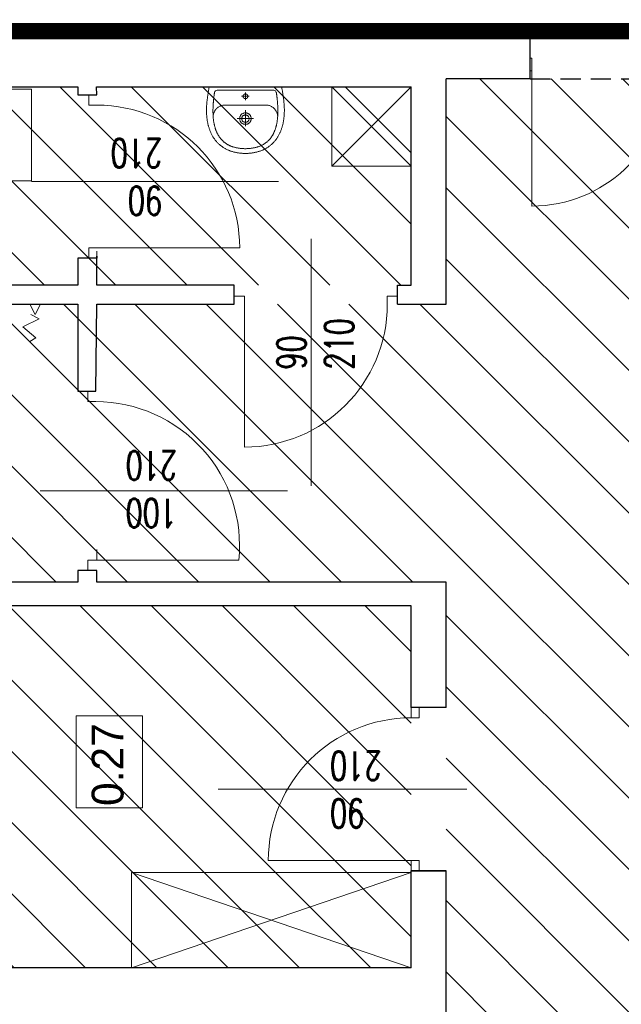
# Model space of a CAD drawing. Header units: millimetres. Extents: x -2948 to 78628, y 64669 to 215420.
# Tile 212 of 256: x 55767 to 56146, y 146529 to 147149. Entities that reach past the tile are written whole.
import ezdxf

# ---------------------------------------------------------------- set-up
doc = ezdxf.new("R2010")
doc.units = ezdxf.units.MM
doc.linetypes.add('B0301', pattern=[25, 12.5, -6.25, 0, -6.25])
doc.linetypes.add('HIDDEN', pattern=[9.525, 6.35, -3.175])
for name, color, linetype in [('_POMOCNICZE', 252, 'Continuous'), ('C--L99b', 1, 'Continuous'), ('pomocnicza', 4, 'Continuous')]:
    doc.layers.add(name, color=color, linetype=linetype)
for name, color, linetype, lineweight in [('meble', 3, 'Continuous', 5), ('meble inst', 240, 'Continuous', 5), ('NOWE SCIANY', 3, 'Continuous', 13), ('OPIS', 2, 'Continuous', 13), ('P_POMOC', 1, 'Continuous', 5), ('pomiwszczenia', 95, 'Continuous', 20), ('SCIANY', 7, 'Continuous', 30), ('STOLARKA', 3, 'Continuous', 13), ('WYMIAR', 5, 'Continuous', 13), ('WYPOSAZENIE_SANITARNE', 122, 'Continuous', 5), ('ŚCIANY', 7, 'Continuous', 30)]:
    doc.layers.add(name, color=color, linetype=linetype, lineweight=lineweight)
doc.styles.add('style2', font='romans.shx', dxfattribs={"width": 0.7})
doc.dimstyles.new('100', dxfattribs={"dimscale": 80, "dimtxt": 0.2, "dimasz": 0.2, "dimexe": 1.25, "dimexo": 0.625, "dimgap": 0.05, "dimtad": 1, "dimdec": 0, "dimdsep": 46, "dimlunit": 6, "dimtxsty": 'style2', "dimblk1": 'TICK', "dimblk2": 'TICK', "dimsah": 1, "dimcen": 0.2, "dimse1": 1, "dimse2": 1, "dimclrd": 256, "dimclrt": 2, "dimadec": 0, "dimazin": 0, "dimtfac": 1, "dimtdec": 0, "dimtix": 1, "dimtmove": 1, "dimatfit": 0, "dimldrblk": 'DOTSMALL', "dimfxl": 1, "dimtolj": 1, "dimtzin": 0, "dimarcsym": 0})
pattern_1 = [(135, (659746.15, 586523.536), (-22.4506403, -22.4506403), [])]

# ---------------------------------------------------------------- blocks, each defined once
blk = doc.blocks.new('G$C3D992CB9')
at = {"layer": 'STOLARKA'}
for p, q in [((22, 172), (22, 171)), ((22, 171), (30, 171)), ((30, 172), (30, 171)), ((22, 1), (30, 1)), ((22, 1), (22, 0)), ((30, 1), (30, 0))]:
    blk.add_line(p, q, dxfattribs=at)
at = {"layer": 'STOLARKA', "ltscale": 2}
for p, q in [((30, 171), (115.15, 171)), ((30, 1), (115.15, 1))]:
    blk.add_line(p, q, dxfattribs=at)
for centre, start, end in [((30, 171), 273.36646, 0), ((30, 1), 0, 86.63354)]:
    blk.add_arc(centre, 85.15, start, end, dxfattribs=at)
blk = doc.blocks.new('A$C17BC5D8D')
at = {"layer": 'WYPOSAZENIE_SANITARNE'}
blk.add_line((3.81, -7.43), (3.81, -7.43), dxfattribs=at)
for points in [[(-2.19, 13.82), (-2.19, -8.88), (-2.19, -31.68), (-1.76, -31.78), (-1.34, -31.87), (-0.91, -31.96), (-0.47, -32.04), (-0.04, -32.12), (0.4, -32.2), (0.84, -32.27), (1.28, -32.35), (1.73, -32.42), (2.17, -32.48), (2.61, -32.55), (3.06, -32.61), (3.5, -32.67), (3.94, -32.73), (4.39, -32.79), (4.83, -32.85), (5.26, -32.91), (5.7, -32.97), (6.13, -33.02), (6.56, -33.08), (6.98, -33.13), (7.4, -33.17), (7.82, -33.21), (8.24, -33.25), (8.67, -33.28), (9.09, -33.31), (9.51, -33.34), (9.93, -33.37), (10.36, -33.39), (10.78, -33.4), (11.2, -33.42), (11.63, -33.43), (12.05, -33.44), (12.47, -33.44), (12.9, -33.44), (13.32, -33.43), (13.74, -33.43), (14.17, -33.41), (14.59, -33.4), (15.01, -33.38), (15.43, -33.35), (15.86, -33.32), (16.28, -33.29), (16.7, -33.25), (17.12, -33.21), (17.54, -33.16), (17.96, -33.11), (18.37, -33.05), (18.79, -32.99), (19.21, -32.92), (19.62, -32.85), (20.04, -32.77), (20.45, -32.69), (20.87, -32.61), (21.28, -32.51), (21.69, -32.42), (22.1, -32.31), (22.51, -32.21), (22.91, -32.09), (23.32, -31.97), (23.72, -31.85), (24.13, -31.72), (24.53, -31.58), (24.93, -31.44), (25.33, -31.29), (25.72, -31.14), (26.12, -30.98), (26.51, -30.81), (26.9, -30.64), (26.9, -30.64), (27.31, -30.45), (27.7, -30.26), (28.1, -30.06), (28.48, -29.85), (28.86, -29.64), (29.24, -29.42), (29.61, -29.19), (29.97, -28.95), (30.33, -28.71), (30.68, -28.47), (31.02, -28.21), (31.36, -27.95), (31.7, -27.68), (32.03, -27.41), (32.35, -27.13), (32.66, -26.84), (32.97, -26.55), (33.28, -26.24), (33.58, -25.94), (33.87, -25.62), (34.16, -25.3), (34.44, -24.97), (34.72, -24.63), (34.99, -24.29), (35.26, -23.93), (35.52, -23.58), (35.77, -23.21), (36.02, -22.84), (36.27, -22.46), (36.49, -22.1), (36.71, -21.74), (36.92, -21.37), (37.12, -21), (37.31, -20.62), (37.5, -20.23), (37.67, -19.84), (37.84, -19.45), (38, -19.05), (38.15, -18.65), (38.29, -18.25), (38.43, -17.84), (38.56, -17.43), (38.68, -17.01), (38.79, -16.59), (38.9, -16.17), (39, -15.75), (39.1, -15.33), (39.18, -14.9), (39.27, -14.48), (39.34, -14.05), (39.41, -13.62), (39.47, -13.19), (39.53, -12.76), (39.58, -12.33), (39.63, -11.9), (39.67, -11.47), (39.71, -11.05), (39.74, -10.62), (39.77, -10.19), (39.79, -9.77), (39.8, -9.35), (39.82, -8.93), (39.82, -8.93), (39.8, -8.51), (39.79, -8.08), (39.77, -7.66), (39.74, -7.23), (39.71, -6.81), (39.67, -6.38), (39.63, -5.95), (39.58, -5.52), (39.53, -5.09), (39.47, -4.66), (39.41, -4.23), (39.34, -3.8), (39.27, -3.38), (39.18, -2.95), (39.1, -2.52), (39, -2.1), (38.9, -1.68), (38.79, -1.26), (38.68, -0.84), (38.56, -0.43), (38.43, -0.01), (38.29, 0.39), (38.15, 0.8), (38, 1.2), (37.84, 1.6), (37.67, 1.99), (37.5, 2.38), (37.31, 2.77), (37.12, 3.14), (36.92, 3.52), (36.71, 3.89), (36.49, 4.25), (36.27, 4.61), (36.27, 4.61), (36.02, 4.99), (35.77, 5.36), (35.52, 5.72), (35.26, 6.08), (34.99, 6.43), (34.72, 6.78), (34.44, 7.11), (34.16, 7.44), (33.87, 7.77), (33.58, 8.08), (33.28, 8.39), (32.97, 8.69), (32.66, 8.99), (32.35, 9.28), (32.03, 9.56), (31.7, 9.83), (31.36, 10.1), (31.02, 10.36), (30.68, 10.61), (30.33, 10.86), (29.97, 11.1), (29.61, 11.34), (29.24, 11.56), (28.86, 11.78), (28.48, 12), (28.1, 12.2), (27.7, 12.4), (27.31, 12.6), (26.9, 12.78), (26.9, 12.78), (26.51, 12.96), (26.12, 13.12), (25.72, 13.28), (25.33, 13.44), (24.93, 13.59), (24.53, 13.73), (24.13, 13.86), (23.72, 14), (23.32, 14.12), (22.91, 14.24), (22.51, 14.35), (22.1, 14.46), (21.69, 14.56), (21.28, 14.66), (20.87, 14.75), (20.45, 14.84), (20.04, 14.92), (19.62, 15), (19.21, 15.07), (18.79, 15.14), (18.37, 15.2), (17.96, 15.25), (17.54, 15.31), (17.12, 15.35), (16.7, 15.4), (16.28, 15.43), (15.86, 15.47), (15.43, 15.5), (15.01, 15.52), (14.59, 15.54), (14.17, 15.56), (13.74, 15.57), (13.32, 15.58), (12.9, 15.59), (12.47, 15.59), (12.05, 15.58), (11.63, 15.58), (11.2, 15.57), (10.78, 15.55), (10.36, 15.53), (9.93, 15.51), (9.51, 15.49), (9.09, 15.46), (8.67, 15.43), (8.24, 15.4), (7.82, 15.36), (7.4, 15.32), (6.98, 15.27), (6.56, 15.23), (6.56, 15.23), (6.13, 15.17), (5.7, 15.11), (5.26, 15.06), (4.83, 15), (4.39, 14.94), (3.94, 14.88), (3.5, 14.82), (3.06, 14.76), (2.61, 14.69), (2.17, 14.63), (1.73, 14.56), (1.28, 14.49), (0.84, 14.42), (0.4, 14.34), (-0.04, 14.27), (-0.47, 14.18), (-0.91, 14.1), (-1.34, 14.01), (-1.76, 13.92)], [(36.8, -8.93), (36.8, -8.44), (36.78, -7.96), (36.76, -7.49), (36.73, -7.02), (36.7, -6.57), (36.66, -6.12), (36.61, -5.67), (36.56, -5.24), (36.5, -4.81), (36.44, -4.38), (36.37, -3.97), (36.29, -3.56), (36.21, -3.16), (36.12, -2.76), (36.02, -2.38), (35.92, -1.99), (35.81, -1.62), (35.7, -1.25), (35.59, -0.89), (35.46, -0.53), (35.33, -0.19), (35.2, 0.16), (35.06, 0.49), (34.92, 0.82), (34.77, 1.15), (34.61, 1.47), (34.45, 1.78), (34.29, 2.08), (34.12, 2.38), (33.95, 2.68), (33.77, 2.96), (33.58, 3.25), (33.4, 3.52), (33.2, 3.79), (33.01, 4.06), (32.8, 4.32), (32.6, 4.57), (32.39, 4.82), (32.17, 5.06), (31.95, 5.3), (31.73, 5.53), (31.5, 5.75), (31.27, 5.98), (31.04, 6.19), (30.8, 6.4), (30.56, 6.61), (30.31, 6.81), (30.06, 7), (29.81, 7.19), (29.55, 7.38), (29.29, 7.56), (29.02, 7.74), (28.76, 7.91), (28.49, 8.07), (28.21, 8.24), (27.93, 8.39), (27.65, 8.54), (27.37, 8.69), (27.09, 8.84), (26.8, 8.98), (26.5, 9.11), (26.21, 9.24), (25.91, 9.37), (25.61, 9.49), (25.31, 9.61), (25.01, 9.72), (24.7, 9.83), (24.39, 9.94), (24.08, 10.04), (23.76, 10.14), (23.45, 10.23), (23.13, 10.32), (22.81, 10.41), (22.48, 10.49), (22.16, 10.57), (21.83, 10.64), (21.5, 10.72), (21.17, 10.78), (20.84, 10.85), (20.51, 10.91), (20.18, 10.97), (19.84, 11.02), (19.5, 11.08), (19.16, 11.12), (18.82, 11.17), (18.48, 11.21), (18.14, 11.25), (17.8, 11.29), (17.45, 11.32), (17.11, 11.35), (16.76, 11.38), (16.41, 11.4), (16.06, 11.43), (15.72, 11.45), (15.37, 11.46), (15.02, 11.48), (14.67, 11.49), (14.32, 11.5), (13.97, 11.51), (13.61, 11.51), (13.26, 11.51), (12.91, 11.51), (12.56, 11.51), (12.21, 11.51), (11.86, 11.5), (11.5, 11.49), (11.15, 11.48), (10.8, 11.47), (10.45, 11.45), (10.1, 11.44), (9.75, 11.42), (9.4, 11.4), (9.05, 11.38), (8.7, 11.36), (8.36, 11.33), (8.01, 11.31), (7.66, 11.28), (7.32, 11.25), (6.97, 11.22), (6.63, 11.19), (6.29, 11.15), (5.95, 11.12), (5.61, 11.08), (5.27, 11.05), (4.93, 11.01), (4.6, 10.97), (4.26, 10.93), (3.93, 10.89), (3.6, 10.85), (3.27, 10.8), (2.94, 10.76), (2.61, 10.72), (2.29, 10.67), (1.97, 10.63), (1.65, 10.58), (1.33, 10.53), (1.33, 10.53), (0.77, 10.3), (0.38, 9.98), (0.13, 9.53), (0.01, 8.93), (-0.01, -8.93), (0.01, -26.78), (0.13, -27.38), (0.38, -27.83), (0.77, -28.16), (1.33, -28.39), (1.65, -28.43), (1.97, -28.48), (2.29, -28.52), (2.61, -28.57), (2.94, -28.61), (3.27, -28.66), (3.6, -28.7), (3.93, -28.74), (4.26, -28.78), (4.6, -28.82), (4.93, -28.86), (5.27, -28.9), (5.61, -28.93), (5.95, -28.97), (6.29, -29.01), (6.63, -29.04), (6.97, -29.07), (7.32, -29.1), (7.66, -29.13), (8.01, -29.16), (8.36, -29.18), (8.7, -29.21), (9.05, -29.23), (9.4, -29.25), (9.75, -29.27), (10.1, -29.29), (10.45, -29.31), (10.8, -29.32), (11.15, -29.33), (11.5, -29.34), (11.86, -29.35), (12.21, -29.36), (12.56, -29.36), (12.91, -29.37), (13.26, -29.37), (13.61, -29.36), (13.97, -29.36), (14.32, -29.35), (14.67, -29.34), (15.02, -29.33), (15.37, -29.32), (15.72, -29.3), (16.06, -29.28), (16.41, -29.26), (16.76, -29.23), (17.11, -29.2), (17.45, -29.17), (17.8, -29.14), (18.14, -29.1), (18.48, -29.07), (18.82, -29.02), (19.16, -28.98), (19.5, -28.93), (19.84, -28.88), (20.18, -28.82), (20.51, -28.76), (20.84, -28.7), (21.17, -28.64), (21.5, -28.57), (21.83, -28.5), (22.16, -28.42), (22.48, -28.34), (22.81, -28.26), (23.13, -28.17), (23.45, -28.08), (23.76, -27.99), (24.08, -27.89), (24.39, -27.79), (24.7, -27.68), (25.01, -27.57), (25.31, -27.46), (25.61, -27.34), (25.91, -27.22), (26.21, -27.09), (26.5, -26.96), (26.8, -26.83), (27.09, -26.69), (27.37, -26.55), (27.65, -26.4), (27.93, -26.25), (28.21, -26.09), (28.49, -25.93), (28.76, -25.76), (29.02, -25.59), (29.29, -25.41), (29.55, -25.23), (29.81, -25.05), (30.06, -24.86), (30.31, -24.66), (30.56, -24.46), (30.8, -24.26), (31.04, -24.04), (31.27, -23.83), (31.5, -23.61), (31.73, -23.38), (31.95, -23.15), (32.17, -22.91), (32.39, -22.67), (32.6, -22.42), (32.8, -22.17), (33.01, -21.91), (33.2, -21.64), (33.4, -21.37), (33.58, -21.1), (33.77, -20.82), (33.95, -20.53), (34.12, -20.24), (34.29, -19.94), (34.45, -19.63), (34.61, -19.32), (34.77, -19), (34.92, -18.68), (35.06, -18.35), (35.2, -18.01), (35.33, -17.67), (35.46, -17.32), (35.59, -16.96), (35.7, -16.6), (35.81, -16.23), (35.92, -15.86), (36.02, -15.48), (36.12, -15.09), (36.21, -14.69), (36.29, -14.29), (36.37, -13.88), (36.44, -13.47), (36.5, -13.05), (36.56, -12.62), (36.61, -12.18), (36.66, -11.74), (36.7, -11.29), (36.73, -10.83), (36.76, -10.36), (36.78, -9.89), (36.8, -9.41), (36.8, -8.93)], [(17.86, -5.33), (18.22, -5.34), (18.57, -5.38), (18.89, -5.45), (19.19, -5.54), (19.47, -5.65), (19.74, -5.79), (19.99, -5.94), (20.21, -6.11), (20.42, -6.3), (20.61, -6.5), (20.78, -6.72), (20.93, -6.95), (21.06, -7.19), (21.18, -7.44), (21.27, -7.7), (21.35, -7.97), (21.41, -8.24), (21.44, -8.51), (21.46, -8.79), (21.46, -9.07), (21.44, -9.34), (21.41, -9.62), (21.35, -9.89), (21.27, -10.15), (21.18, -10.41), (21.06, -10.66), (20.93, -10.9), (20.78, -11.13), (20.61, -11.35), (20.42, -11.55), (20.21, -11.74), (19.98, -11.91), (19.74, -12.07), (19.47, -12.2), (19.19, -12.31), (18.89, -12.41), (18.56, -12.47), (18.22, -12.51), (17.86, -12.53), (17.5, -12.51), (17.16, -12.47), (16.84, -12.41), (16.54, -12.31), (16.25, -12.2), (15.99, -12.07), (15.74, -11.91), (15.52, -11.74), (15.31, -11.55), (15.12, -11.35), (14.95, -11.13), (14.8, -10.9), (14.66, -10.66), (14.55, -10.41), (14.46, -10.15), (14.38, -9.88), (14.32, -9.61), (14.28, -9.34), (14.27, -9.06), (14.27, -8.79), (14.28, -8.51), (14.32, -8.24), (14.38, -7.97), (14.46, -7.7), (14.55, -7.44), (14.66, -7.19), (14.8, -6.95), (14.95, -6.72), (15.12, -6.5), (15.31, -6.3), (15.52, -6.11), (15.74, -5.94), (15.99, -5.79), (16.25, -5.65), (16.54, -5.54), (16.84, -5.45), (17.16, -5.38), (17.5, -5.34), (17.86, -5.33)], [(3.81, -7.43), (3.79, -7.43), (3.77, -7.43), (3.75, -7.43), (3.73, -7.43), (3.71, -7.43), (3.69, -7.43), (3.67, -7.43), (3.64, -7.44), (3.62, -7.44), (3.6, -7.44), (3.58, -7.44), (3.56, -7.45), (3.54, -7.45), (3.52, -7.46), (3.5, -7.46), (3.48, -7.46), (3.46, -7.47), (3.44, -7.47), (3.42, -7.48), (3.39, -7.49), (3.37, -7.49), (3.35, -7.5), (3.33, -7.5), (3.31, -7.51), (3.29, -7.52), (3.27, -7.53), (3.25, -7.53), (3.23, -7.54), (3.22, -7.55), (3.2, -7.56), (3.18, -7.57), (3.16, -7.58), (3.14, -7.59), (3.12, -7.6), (3.1, -7.61), (3.08, -7.62), (3.06, -7.63), (3.05, -7.64), (3.03, -7.65), (3.01, -7.66), (2.99, -7.67), (2.97, -7.68), (2.96, -7.69), (2.94, -7.71), (2.92, -7.72), (2.9, -7.73), (2.89, -7.75), (2.87, -7.76), (2.85, -7.77), (2.84, -7.79), (2.82, -7.8), (2.81, -7.81), (2.79, -7.83), (2.78, -7.84), (2.76, -7.86), (2.75, -7.87), (2.73, -7.89), (2.72, -7.9), (2.7, -7.92), (2.69, -7.93), (2.67, -7.95), (2.66, -7.97), (2.65, -7.98), (2.63, -8), (2.62, -8.02), (2.61, -8.03), (2.59, -8.05), (2.58, -8.07), (2.57, -8.08), (2.56, -8.1), (2.55, -8.12), (2.54, -8.14), (2.52, -8.16), (2.51, -8.17), (2.5, -8.19), (2.49, -8.21), (2.48, -8.23), (2.47, -8.25), (2.46, -8.27), (2.45, -8.29), (2.45, -8.31), (2.44, -8.33), (2.43, -8.35), (2.42, -8.37), (2.41, -8.39), (2.41, -8.41), (2.4, -8.43), (2.39, -8.45), (2.38, -8.47), (2.38, -8.49), (2.37, -8.51), (2.37, -8.53), (2.36, -8.55), (2.36, -8.57), (2.35, -8.59), (2.35, -8.61), (2.34, -8.63), (2.34, -8.65), (2.33, -8.67), (2.33, -8.69), (2.33, -8.71), (2.32, -8.73), (2.32, -8.76), (2.32, -8.78), (2.32, -8.8), (2.32, -8.82), (2.31, -8.84), (2.31, -8.86), (2.31, -8.88), (2.31, -8.9), (2.31, -8.92), (2.31, -8.95), (2.31, -8.97), (2.31, -8.99), (2.31, -9.01), (2.32, -9.03), (2.32, -9.05), (2.32, -9.07), (2.32, -9.09), (2.32, -9.12), (2.33, -9.14), (2.33, -9.16), (2.33, -9.18), (2.34, -9.2), (2.34, -9.22), (2.35, -9.24), (2.35, -9.26), (2.35, -9.28), (2.36, -9.3), (2.37, -9.32), (2.37, -9.34), (2.38, -9.36), (2.38, -9.38), (2.39, -9.4), (2.4, -9.42), (2.4, -9.44), (2.41, -9.46), (2.42, -9.48), (2.43, -9.5), (2.44, -9.52), (2.44, -9.54), (2.45, -9.56), (2.46, -9.58), (2.47, -9.6), (2.48, -9.62), (2.49, -9.64), (2.5, -9.66), (2.51, -9.67), (2.52, -9.69), (2.53, -9.71), (2.54, -9.73), (2.56, -9.75), (2.57, -9.77), (2.58, -9.78), (2.59, -9.8), (2.6, -9.82), (2.62, -9.83), (2.63, -9.85), (2.64, -9.87), (2.66, -9.88), (2.67, -9.9), (2.68, -9.92), (2.7, -9.93), (2.71, -9.95), (2.73, -9.96), (2.74, -9.98), (2.76, -9.99), (2.77, -10.01), (2.79, -10.02), (2.8, -10.04), (2.82, -10.05), (2.84, -10.07), (2.85, -10.08), (2.87, -10.09), (2.88, -10.11), (2.9, -10.12), (2.92, -10.13), (2.94, -10.14), (2.95, -10.16), (2.97, -10.17), (2.99, -10.18), (3.01, -10.19), (3.02, -10.2), (3.04, -10.21), (3.06, -10.22), (3.08, -10.24), (3.1, -10.25), (3.12, -10.26), (3.13, -10.27), (3.15, -10.27), (3.17, -10.28), (3.19, -10.29), (3.21, -10.3), (3.23, -10.31), (3.25, -10.32), (3.27, -10.33), (3.29, -10.33), (3.31, -10.34), (3.33, -10.35), (3.35, -10.35), (3.37, -10.36), (3.39, -10.37), (3.41, -10.37), (3.43, -10.38), (3.45, -10.38), (3.47, -10.39), (3.49, -10.39), (3.51, -10.4), (3.54, -10.4), (3.56, -10.4), (3.58, -10.41), (3.6, -10.41), (3.62, -10.41), (3.64, -10.42), (3.66, -10.42), (3.68, -10.42), (3.7, -10.42), (3.73, -10.42), (3.75, -10.43), (3.77, -10.43), (3.79, -10.43), (3.81, -10.43), (3.83, -10.43), (3.85, -10.43), (3.87, -10.43), (3.9, -10.42), (3.92, -10.42), (3.94, -10.42), (3.96, -10.42), (3.98, -10.42), (4, -10.41), (4.02, -10.41), (4.04, -10.41), (4.06, -10.41), (4.08, -10.4), (4.11, -10.4), (4.13, -10.39), (4.15, -10.39), (4.17, -10.38), (4.19, -10.38), (4.21, -10.37), (4.23, -10.37), (4.25, -10.36), (4.27, -10.36), (4.29, -10.35), (4.31, -10.34), (4.33, -10.33), (4.35, -10.33), (4.37, -10.32), (4.39, -10.31), (4.41, -10.3), (4.43, -10.29), (4.45, -10.29), (4.47, -10.28), (4.49, -10.27), (4.5, -10.26), (4.52, -10.25), (4.54, -10.24), (4.56, -10.23), (4.58, -10.22), (4.6, -10.2), (4.61, -10.19), (4.63, -10.18), (4.65, -10.17), (4.67, -10.16), (4.69, -10.15), (4.7, -10.13), (4.72, -10.12), (4.74, -10.11), (4.75, -10.09), (4.77, -10.08), (4.79, -10.07), (4.8, -10.05), (4.82, -10.04), (4.83, -10.03), (4.85, -10.01), (4.86, -10), (4.88, -9.98), (4.89, -9.97), (4.91, -9.95), (4.92, -9.93), (4.94, -9.92), (4.95, -9.9), (4.96, -9.89), (4.98, -9.87), (4.99, -9.85), (5, -9.84), (5.02, -9.82), (5.03, -9.8), (5.04, -9.79), (5.05, -9.77), (5.07, -9.75), (5.08, -9.73), (5.09, -9.71), (5.1, -9.7), (5.11, -9.68), (5.12, -9.66), (5.13, -9.64), (5.14, -9.62), (5.15, -9.6), (5.16, -9.58), (5.17, -9.57), (5.18, -9.55), (5.19, -9.53), (5.2, -9.51), (5.2, -9.49), (5.21, -9.47), (5.22, -9.45), (5.23, -9.43), (5.23, -9.41), (5.24, -9.39), (5.25, -9.37), (5.25, -9.35), (5.26, -9.33), (5.26, -9.31), (5.27, -9.29), (5.27, -9.27), (5.28, -9.24), (5.28, -9.22), (5.29, -9.2), (5.29, -9.18), (5.29, -9.16), (5.3, -9.14), (5.3, -9.12), (5.3, -9.1), (5.3, -9.08), (5.31, -9.06), (5.31, -9.03), (5.31, -9.01), (5.31, -8.99), (5.31, -8.97), (5.31, -8.95), (5.31, -8.93), (5.31, -8.91), (5.31, -8.89), (5.31, -8.86), (5.31, -8.84), (5.31, -8.82), (5.31, -8.8), (5.31, -8.78), (5.3, -8.76), (5.3, -8.74), (5.3, -8.72), (5.29, -8.7), (5.29, -8.67), (5.29, -8.65), (5.28, -8.63), (5.28, -8.61), (5.27, -8.59), (5.27, -8.57), (5.26, -8.55), (5.26, -8.53), (5.25, -8.51), (5.25, -8.49), (5.24, -8.47), (5.23, -8.45), (5.23, -8.43), (5.22, -8.41), (5.21, -8.39), (5.2, -8.37), (5.2, -8.35), (5.19, -8.33), (5.18, -8.31), (5.17, -8.29), (5.16, -8.27), (5.15, -8.25), (5.14, -8.23), (5.13, -8.22), (5.12, -8.2), (5.11, -8.18), (5.1, -8.16), (5.09, -8.14), (5.08, -8.12), (5.07, -8.11), (5.06, -8.09), (5.04, -8.07), (5.03, -8.05), (5.02, -8.04), (5.01, -8.02), (4.99, -8), (4.98, -7.99), (4.97, -7.97), (4.95, -7.95), (4.94, -7.94), (4.93, -7.92), (4.91, -7.91), (4.9, -7.89), (4.88, -7.87), (4.87, -7.86), (4.85, -7.84), (4.84, -7.83), (4.82, -7.82), (4.8, -7.8), (4.79, -7.79), (4.77, -7.77), (4.76, -7.76), (4.74, -7.75), (4.72, -7.73), (4.71, -7.72), (4.69, -7.71), (4.67, -7.7), (4.65, -7.68), (4.64, -7.67), (4.62, -7.66), (4.6, -7.65), (4.58, -7.64), (4.56, -7.63), (4.55, -7.62), (4.53, -7.61), (4.51, -7.6), (4.49, -7.59), (4.47, -7.58), (4.45, -7.57), (4.43, -7.56), (4.41, -7.55), (4.39, -7.54), (4.37, -7.54), (4.35, -7.53), (4.33, -7.52), (4.31, -7.51), (4.29, -7.51), (4.27, -7.5), (4.25, -7.49), (4.23, -7.49), (4.21, -7.48), (4.19, -7.48), (4.17, -7.47), (4.15, -7.47), (4.13, -7.46), (4.11, -7.46), (4.09, -7.45), (4.07, -7.45), (4.05, -7.44), (4.03, -7.44), (4, -7.44), (3.98, -7.44), (3.96, -7.43), (3.94, -7.43), (3.92, -7.43), (3.9, -7.43), (3.88, -7.43), (3.86, -7.43), (3.84, -7.43), (3.81, -7.43)], [(17.86, -6.63), (18.23, -6.65), (18.57, -6.72), (18.87, -6.82), (19.14, -6.97), (19.38, -7.14), (19.59, -7.35), (19.77, -7.57), (19.91, -7.82), (20.02, -8.08), (20.1, -8.36), (20.15, -8.64), (20.16, -8.93), (20.15, -9.21), (20.1, -9.5), (20.02, -9.77), (19.91, -10.03), (19.76, -10.28), (19.59, -10.51), (19.38, -10.71), (19.14, -10.89), (18.87, -11.03), (18.57, -11.14), (18.23, -11.2), (17.86, -11.23), (17.5, -11.2), (17.16, -11.14), (16.86, -11.03), (16.59, -10.89), (16.35, -10.71), (16.14, -10.51), (15.96, -10.28), (15.82, -10.03), (15.71, -9.77), (15.63, -9.5), (15.58, -9.21), (15.56, -8.93), (15.58, -8.64), (15.63, -8.36), (15.71, -8.08), (15.82, -7.82), (15.96, -7.57), (16.14, -7.35), (16.35, -7.14), (16.59, -6.97), (16.86, -6.82), (17.16, -6.72), (17.5, -6.65), (17.86, -6.63)]]:
    blk.add_lwpolyline(points, close=True, dxfattribs=at)
for points in [[(16.87, 11.37), (16.57, 11.39), (16.26, 11.39), (15.94, 11.38), (15.62, 11.34), (15.28, 11.28), (14.95, 11.2), (14.61, 11.1), (14.27, 10.99), (13.93, 10.85), (13.6, 10.7), (13.26, 10.52), (12.93, 10.33), (12.61, 10.12), (12.29, 9.89), (11.98, 9.65), (11.68, 9.38), (11.4, 9.1), (11.12, 8.81), (10.86, 8.49), (10.62, 8.16), (10.39, 7.81), (10.18, 7.45), (9.99, 7.07), (9.82, 6.67), (9.67, 6.26), (9.54, 5.83), (9.45, 5.39), (9.37, 4.93), (9.33, 4.46), (9.31, 3.97)], [(9.31, 3.97), (9.31, -8.93), (9.31, -21.83)], [(17.89, -3.84), (17.89, -14.02)], [(6.34, -8.93), (1.5, -8.93)], [(3.81, -11.36), (3.81, -6.49)], [(22.54, -8.93), (12.53, -8.93)], [(9.31, -21.83), (9.33, -22.31), (9.37, -22.78), (9.45, -23.24), (9.54, -23.68), (9.67, -24.11), (9.82, -24.52), (9.99, -24.92), (10.18, -25.3), (10.39, -25.66), (10.62, -26.01), (10.86, -26.34), (11.12, -26.66), (11.4, -26.96), (11.68, -27.24), (11.98, -27.5), (12.29, -27.75), (12.61, -27.97), (12.93, -28.18), (13.26, -28.38), (13.6, -28.55), (13.93, -28.7), (14.27, -28.84), (14.61, -28.96), (14.95, -29.05), (15.28, -29.13), (15.62, -29.19), (15.94, -29.23), (16.26, -29.25), (16.57, -29.24), (16.87, -29.22)]]:
    blk.add_lwpolyline(points, dxfattribs=at)
blk = doc.blocks.new('TICK')
at = {"color": 5}
for p, q in [((0, -0.75), (0, 0.75)), ((-1, 0), (1, 0))]:
    blk.add_line(p, q, dxfattribs=at)
at = {"const_width": 0.1}
blk.add_lwpolyline([(-0.354, -0.354), (0.354, 0.354)], dxfattribs=at)
blk = doc.blocks.new('*D1772')
at = {"layer": 'Defpoints', "color": 0, "ltscale": 2, "transparency": 16777216}
for p in [(55803.26, 147361.6), (55493.26, 147163.8), (55803.26, 147106.67)]:
    blk.add_point(p, dxfattribs=at)
at = {"layer": 'WYMIAR', "lineweight": -2, "ltscale": 2, "transparency": 16777216}
blk.add_line((55509.26, 147361.6), (55787.26, 147361.6), dxfattribs=at)
at = {"layer": 'WYMIAR', "lineweight": -2, "ltscale": 2, "transparency": 16777216, "xscale": 16, "yscale": 16, "zscale": 16, "rotation": 180}
blk.add_blockref('TICK', (55493.26, 147361.6), dxfattribs=at)
at = {"layer": 'WYMIAR', "lineweight": -2, "ltscale": 2, "transparency": 16777216, "xscale": 16, "yscale": 16, "zscale": 16}
blk.add_blockref('TICK', (55803.26, 147361.6), dxfattribs=at)
at = {"layer": 'WYMIAR', "color": 2, "ltscale": 2, "transparency": 16777216, "insert": (55648.26, 147349.6), "char_height": 16, "attachment_point": 5, "rotation": 180, "style": 'style2'}
blk.add_mtext('\\A1;310', dxfattribs=at)
blk = doc.blocks.new('_DotSmall')
at = {"layer": 'OPIS', "color": 0, "const_width": 0.5}
blk.add_lwpolyline([(-0.0625, 0, 1), (0.0625, 0, 1)], format="xyb", close=True, dxfattribs=at)
blk = doc.blocks.new('*D1789')
at = {"layer": 'Defpoints', "color": 0, "ltscale": 2, "transparency": 16777216}
for p in [(55815.26, 147361.6), (55803.26, 147106.67), (55815.26, 147106.67)]:
    blk.add_point(p, dxfattribs=at)
at = {"layer": 'WYMIAR', "lineweight": -2, "ltscale": 2, "transparency": 16777216}
for p, q in [((55787.26, 147361.6), (55771.26, 147361.6)), ((55803.26, 147361.6), (55815.26, 147361.6)), ((55831.26, 147361.6), (55847.26, 147361.6))]:
    blk.add_line(p, q, dxfattribs=at)
at = {"layer": 'WYMIAR', "lineweight": -2, "ltscale": 2, "transparency": 16777216, "xscale": 16, "yscale": 16, "zscale": 16}
blk.add_blockref('TICK', (55803.26, 147361.6), dxfattribs=at)
at = {"layer": 'WYMIAR', "lineweight": -2, "ltscale": 2, "transparency": 16777216, "xscale": 16, "yscale": 16, "zscale": 16, "rotation": 180}
blk.add_blockref('TICK', (55815.26, 147361.6), dxfattribs=at)
at = {"layer": 'WYMIAR', "color": 2, "ltscale": 2, "transparency": 16777216, "insert": (55809.26, 147349.6), "char_height": 16, "attachment_point": 5, "rotation": 180, "style": 'style2'}
blk.add_mtext('\\A1;12', dxfattribs=at)
blk = doc.blocks.new('*D1797')
at = {"layer": 'Defpoints', "color": 0, "ltscale": 2, "transparency": 16777216}
for p in [(55815.1, 147361.6), (55815.1, 147106.67), (56013.26, 147106.67)]:
    blk.add_point(p, dxfattribs=at)
at = {"layer": 'WYMIAR', "lineweight": -2, "ltscale": 2, "transparency": 16777216}
blk.add_line((55997.26, 147361.6), (55831.1, 147361.6), dxfattribs=at)
at = {"layer": 'WYMIAR', "lineweight": -2, "ltscale": 2, "transparency": 16777216, "xscale": 16, "yscale": 16, "zscale": 16, "rotation": 180}
blk.add_blockref('TICK', (55815.1, 147361.6), dxfattribs=at)
at = {"layer": 'WYMIAR', "lineweight": -2, "ltscale": 2, "transparency": 16777216, "xscale": 16, "yscale": 16, "zscale": 16}
blk.add_blockref('TICK', (56013.26, 147361.6), dxfattribs=at)
at = {"layer": 'WYMIAR', "color": 2, "ltscale": 2, "transparency": 16777216, "insert": (55914.18, 147349.6), "char_height": 16, "attachment_point": 5, "rotation": 180, "style": 'style2'}
blk.add_mtext('\\A1;198', dxfattribs=at)

msp = doc.modelspace()

# ---------------------------------------------------------------- hatches: boundary and pattern name
at = {"layer": '_POMOCNICZE', "lineweight": 13, "true_color": 0xf26722, "extrusion": (-8.85905e-08, -2.09366e-08, 1)}
h = msp.add_hatch(dxfattribs=at)
h.set_pattern_fill('ANSI31', color=30, scale=10)
h.set_pattern_definition(pattern_1)
h.paths.add_polyline_path([(56325.26, 147111.67), (56035.26, 147111.67), (56035.26, 145923.67), (56325.26, 145923.67)])
h = msp.add_hatch(dxfattribs=at)
h.set_pattern_fill('ANSI31', color=30, scale=10)
h.set_pattern_definition(pattern_1)
h.paths.add_polyline_path([(56013.26, 147106.67), (55493.26, 147106.67), (55493.26, 146981.67), (56013.26, 146981.67)])
h = msp.add_hatch(dxfattribs=at)
h.set_pattern_fill('ANSI31', color=30, scale=10)
h.set_pattern_definition(pattern_1)
h.paths.add_polyline_path([(56035.26, 146969.69), (55493.26, 146969.67), (55493.26, 146794.67), (56035.26, 146794.67)])
at = {"layer": '_POMOCNICZE', "lineweight": 13, "true_color": 0x93278f, "extrusion": (-8.85905e-08, -2.09366e-08, 1)}
h = msp.add_hatch(dxfattribs=at)
h.set_pattern_fill('ANSI31', color=217, scale=10)
h.set_pattern_definition(pattern_1)
h.paths.add_polyline_path([(56013.26, 146779.67), (55493.26, 146779.67), (55493.26, 146551.67), (56013.26, 146551.67)])

# ---------------------------------------------------------------- linework, layer by layer
at = {"layer": 'C--L99b', "color": 12, "linetype": 'B0301', "true_color": 0xdb0000, "const_width": 10.37}
msp.add_lwpolyline([(56695.26, 147141.67), (55452.26, 147141.67)], dxfattribs=at)
at = {"layer": 'meble'}
msp.add_line((55837.2, 146611.67), (56013.26, 146551.67), dxfattribs=at)
msp.add_lwpolyline([(56013.26, 146611.67), (55837.2, 146551.67)], dxfattribs=at)
msp.add_lwpolyline([(56013.26, 146611.67), (55837.2, 146611.67), (55837.2, 146551.67), (56013.26, 146551.67)], close=True, dxfattribs=at)
at = {"layer": 'meble inst', "lineweight": 5, "ltscale": 0.02}
for p, q in [((55773.1, 146969.67), (55776.34, 146963.32)), ((55776.34, 146963.32), (55779.74, 146969.67)), ((55779, 146960.44), (55768.57, 146955.35)), ((55773.62, 146963.32), (55779, 146960.44)), ((55768.57, 146955.35), (55776.92, 146948.5)), ((55776.92, 146948.5), (55773.04, 146946.16))]:
    msp.add_line(p, q, dxfattribs=at)
at = {"layer": 'NOWE SCIANY'}
for p, q in [((55810.23, 147101.61), (55810.23, 147095.11)), ((55815.23, 147095.11), (55810.23, 147095.11)), ((55929.7, 147047.06), (55774.12, 147047.06)), ((55950.15, 146855.22), (55950.15, 147010.8)), ((55815.23, 147005.11), (55810.23, 147005.11)), ((55810.23, 147005.11), (55810.23, 146998.61)), ((55815.23, 147003.11), (55815.23, 146996.61)), ((55908.2, 146974.69), (55901.7, 146974.69)), ((55908.2, 146969.69), (55908.2, 146974.69)), ((55998.2, 146969.69), (55998.2, 146974.69)), ((56004.7, 146974.69), (55998.2, 146974.69)), ((55809.67, 146908.42), (55809.67, 146914.92)), ((55814.67, 146908.42), (55809.67, 146908.42)), ((55935.26, 146852.05), (55779.67, 146852.05)), ((55815.23, 146815.2), (55815.23, 146808.7)), ((55814.67, 146808.42), (55809.67, 146808.42)), ((55809.67, 146801.92), (55809.67, 146808.42)), ((56013.26, 146715.67), (56013.26, 146709.17)), ((56018.26, 146709.17), (56018.26, 146715.67)), ((56013.26, 146709.17), (56018.26, 146709.17)), ((55891.69, 146664.17), (56048.26, 146664.17)), ((56013.26, 146619.17), (56018.26, 146619.17)), ((56013.26, 146619.17), (56013.26, 146612.67)), ((56018.26, 146612.67), (56018.26, 146619.17))]:
    msp.add_line(p, q, dxfattribs=at)
at = {"layer": 'NOWE SCIANY', "ltscale": 2}
for p, q in [((55815.23, 147005.11), (55905.23, 147005.11)), ((55791.26, 146981.67), (55803.26, 146981.67)), ((55791.26, 146969.67), (55791.26, 146969.67)), ((55908.2, 146969.69), (55908.2, 146879.69)), ((55814.67, 146808.42), (55904.67, 146808.42)), ((56013.26, 146619.17), (55923.26, 146619.17))]:
    msp.add_line(p, q, dxfattribs=at)
at = {"layer": 'NOWE SCIANY'}
for points in [[(55810.23, 147101.61), (55815.23, 147101.61), (55803.26, 147101.61)], [(55810.23, 146998.61), (55815.23, 146998.61), (55803.26, 146998.61)], [(55901.7, 146974.69), (55901.7, 146969.69), (55901.7, 146981.67)], [(56004.7, 146974.69), (56004.7, 146969.69), (56004.7, 146981.67)], [(55814.67, 146914.92), (55803.26, 146914.92)], [(55815.26, 146801.92), (55803.26, 146801.92)], [(56013.26, 146715.67), (56035.26, 146715.67)], [(56013.26, 146612.67), (56035.26, 146612.67)]]:
    msp.add_lwpolyline(points, dxfattribs=at)
at = {"layer": 'NOWE SCIANY', "lineweight": 5}
msp.add_lwpolyline([(56013.26, 146794.67), (56013.26, 146794.67)], dxfattribs=at)
at = {"layer": 'NOWE SCIANY', "ltscale": 2}
for centre, radius, start, end in [((55815.23, 147005.11), 90, 0, 90), ((55908.2, 146969.69), 90, 270, 0), ((55814.34, 146817.62), 90.8, 354.18279, 89.79163), ((56013.26, 146619.17), 90, 90, 180)]:
    msp.add_arc(centre, radius, start, end, dxfattribs=at)
at = {"layer": 'P_POMOC', "ltscale": 2}
msp.add_lwpolyline([(55963.26, 147106.67), (56013.26, 147106.67), (56013.26, 147056.67), (55963.26, 147056.67), (55963.26, 147106.67), (56013.26, 147056.67), (55963.26, 147056.67), (56013.26, 147106.67)], dxfattribs=at)
at = {"layer": 'pomiwszczenia'}
for points in [[(55732.43, 147047.33), (55732.43, 147105.23), (55774.12, 147105.23), (55774.12, 147047.33)], [(55802.3, 146652.41), (55802.3, 146710.31), (55843.99, 146710.31), (55843.99, 146652.41)]]:
    msp.add_lwpolyline(points, close=True, dxfattribs=at)
at = {"layer": 'pomocnicza', "linetype": 'HIDDEN', "ltscale": 2}
for p, q in [((56088.26, 147141.67), (56260.26, 147141.67)), ((56088.26, 147111.67), (56260.26, 147111.67))]:
    msp.add_line(p, q, dxfattribs=at)
at = {"layer": 'SCIANY', "ltscale": 2}
msp.add_line((55803.26, 146794.67), (55493.26, 146794.67), dxfattribs=at)
for points in [[(55803.26, 147101.61), (55815.23, 147101.61), (55815.1, 147106.67)], [(55803.26, 147106.67), (55803.26, 147101.61)], [(55803.26, 146914.92), (55814.67, 146914.92), (55815.26, 146969.67), (55901.7, 146969.69), (55901.7, 146981.67), (55815.26, 146981.67), (55815.23, 146999.86), (55815.23, 146998.61), (55803.26, 146998.61), (55803.26, 146981.67), (55607.76, 146981.67), (55607.75, 147009.23), (55595.76, 147009.23), (55595.76, 146981.67), (55493.26, 146981.67), (55493.26, 146969.67), (55803.26, 146969.67), (55803.26, 146914.92)], [(56004.7, 146969.69), (56004.7, 146981.67), (56013.26, 146981.67)], [(56004.7, 146969.69), (56035.26, 146969.69)], [(55815.26, 146794.67), (55815.26, 146801.92), (55803.26, 146801.92), (55803.26, 146794.67)], [(56013.26, 146612.67), (56035.26, 146612.67)]]:
    msp.add_lwpolyline(points, dxfattribs=at)
at = {"layer": 'ŚCIANY', "ltscale": 2}
for p, q in [((56088.26, 147141.67), (55754.76, 147141.67)), ((56088.26, 147111.67), (56088.26, 147141.67)), ((56035.26, 146969.69), (56035.26, 147111.67)), ((56088.26, 147111.67), (56035.26, 147111.67)), ((56088.26, 147111.67), (56035.26, 147111.67)), ((55754.76, 147106.67), (55803.26, 147106.67)), ((55815.1, 147106.67), (56013.26, 147106.67)), ((56013.26, 146981.67), (56013.26, 147106.67)), ((56035.26, 146794.67), (55815.26, 146794.67)), ((56035.26, 146715.67), (56035.26, 146794.67)), ((56035.26, 146715.67), (56035.26, 146794.67)), ((55881.26, 146779.67), (55493.26, 146779.67)), ((55791.26, 146779.67), (55777.26, 146779.67)), ((56013.26, 146779.67), (55881.26, 146779.67)), ((56013.26, 146715.67), (56013.26, 146779.67)), ((56013.26, 146715.67), (56013.26, 146779.67)), ((56035.26, 146715.67), (56013.26, 146715.67)), ((56013.26, 146551.67), (56013.26, 146612.67)), ((56035.26, 146612.67), (56013.26, 146612.67)), ((56035.26, 146364.53), (56035.26, 146612.67)), ((56035.26, 146531.67), (56035.26, 146591.67)), ((56013.26, 146551.67), (55493.26, 146551.67))]:
    msp.add_line(p, q, dxfattribs=at)

# ---------------------------------------------------------------- block references
at = {"layer": 'STOLARKA', "ltscale": 2, "xscale": -1, "rotation": 90}
msp.add_blockref('G$C3D992CB9', (56260.26, 147146.67), dxfattribs=at)
at = {"layer": 'WYPOSAZENIE_SANITARNE', "rotation": 270}
msp.add_blockref('A$C17BC5D8D', (55917.77, 147104.48), dxfattribs=at)

# ---------------------------------------------------------------- texts
at = {"layer": 'NOWE SCIANY', "linetype": 'Continuous', "ltscale": 0.2, "char_height": 18, "width": 280.1371, "style": 'style2'}
for s, insert, attachment_point, rotation in [('90\\P210', (55856.41, 147025.82), 1, 179.99152), ('90\\P210', (55928.91, 146928.51), 1, 89.99152), ('100\\P210', (55865.78, 146829.13), 1, 179.99152), ('90\\P210', (55962.15, 146639.88), 3, 180.00848)]:
    msp.add_mtext(s, dxfattribs=dict(at, insert=insert, attachment_point=attachment_point, rotation=rotation))
at = {"layer": 'pomiwszczenia', "insert": (55822.19, 146679.64), "char_height": 20, "attachment_point": 5, "rotation": 90}
msp.add_mtext_dynamic_manual_height_columns('0.27', width=30.5458, gutter_width=4.5, heights=[0], dxfattribs=at)

# ---------------------------------------------------------------- dimensions: what is measured, and where the dimension line sits
at = {"layer": 'WYMIAR', "ltscale": 2}
for base, p1, p2, picture, middle in [((55803.26, 147361.6), (55493.26, 147163.8), (55803.26, 147106.67), '*D1772', (55648.26, 147349.6)), ((55815.26, 147361.6), (55803.26, 147106.67), (55815.26, 147106.67), '*D1789', (55809.26, 147349.6)), ((55815.1, 147361.6), (56013.26, 147106.67), (55815.1, 147106.67), '*D1797', (55914.18, 147349.6))]:
    dim = msp.add_linear_dim(base=base, p1=p1, p2=p2, angle=180, dimstyle='100', dxfattribs=at)
    dim.commit()
    dim.dimension.update_dxf_attribs({"geometry": picture, "text_midpoint": middle})

doc.saveas('drawing.dxf')
